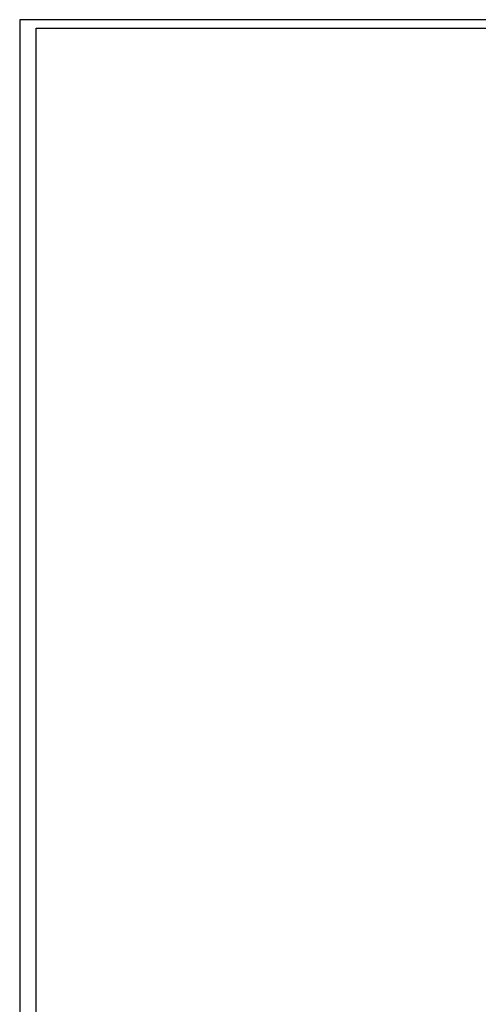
# Model space of a CAD drawing. Header units: millimetres. Extents: x -5903 to 5148, y -923 to 11622.
# Tile 2 of 37: x -917 to 1843, y 5692 to 11622. Entities that reach past the tile are written whole.
import ezdxf

# ---------------------------------------------------------------- set-up
doc = ezdxf.new("R2010")
doc.units = ezdxf.units.MM
doc.layers.add('A-WALL-____-MCUT', color=7, linetype='Continuous', lineweight=25)
doc.layers.add('I-WALL-____-MCUT', color=7, linetype='Continuous', lineweight=25)

msp = doc.modelspace()

# ---------------------------------------------------------------- linework, layer by layer
at = {"layer": 'A-WALL-____-MCUT'}
for p, q in [((-917.4, 11621.9), (-917.4, 4638.3)), ((-817.4, 11621.9), (-917.4, 11621.9)), ((-817.4, 4538.3), (-817.4, 11571.9))]:
    msp.add_line(p, q, dxfattribs=at)
at = {"layer": 'I-WALL-____-MCUT'}
for p, q in [((4807.6, 11621.9), (-817.4, 11621.9)), ((-817.4, 11571.9), (4807.6, 11571.9))]:
    msp.add_line(p, q, dxfattribs=at)

doc.saveas('drawing.dxf')
